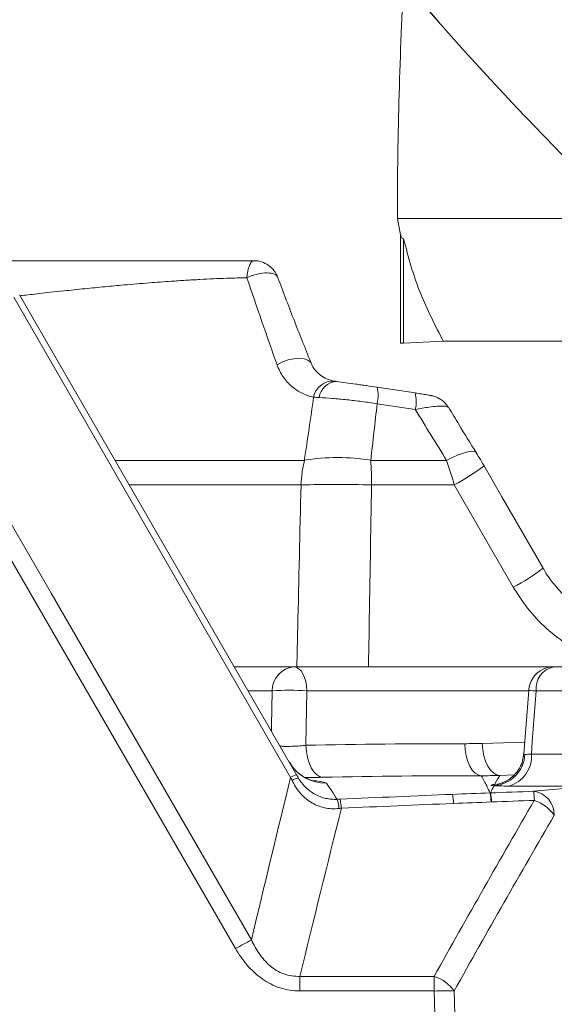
# Model space of a CAD drawing. Header units: millimetres. Extents: x 0 to 16820, y 0 to 11880.
# Tile 7 of 122: x 2358 to 2421, y 6747 to 6863. Entities that reach past the tile are written whole.
import ezdxf

# ---------------------------------------------------------------- set-up
doc = ezdxf.new("R2010")
doc.units = ezdxf.units.MM
doc.header["$LTSCALE"] = 20
doc.styles.add('SLDTEXTSTYLE0', font='TXT', dxfattribs={"width": 0.605})
doc.dimstyles.new('SLDDIMSTYLE0', dxfattribs={"dimtxt": 140, "dimasz": 100, "dimexe": 0, "dimexo": 0.0625, "dimgap": 35, "dimtad": 1, "dimtoh": 1, "dimdec": 0, "dimrnd": 1e-09, "dimzin": 12, "dimdsep": 46, "dimtxsty": 'SLDTEXTSTYLE0', "dimsah": 1, "dimcen": 0.09, "dimadec": 0, "dimazin": 0, "dimtfac": 1, "dimtofl": 0, "dimtmove": 0, "dimatfit": 3, "dimfxl": 1, "dimfrac": 2, "dimtolj": 1, "dimtzin": 12, "dimarcsym": 0})
doc.dimstyles.new('SLDDIMSTYLE1', dxfattribs={"dimtxt": 140, "dimasz": 100, "dimexe": 0, "dimexo": 0.0625, "dimgap": 35, "dimtad": 1, "dimtoh": 1, "dimdec": 1, "dimrnd": 1e-09, "dimzin": 12, "dimdsep": 46, "dimtxsty": 'SLDTEXTSTYLE0', "dimsah": 1, "dimcen": 0.09, "dimadec": 0, "dimazin": 0, "dimtfac": 1, "dimtofl": 0, "dimtmove": 0, "dimatfit": 3, "dimfxl": 1, "dimfrac": 2, "dimtolj": 1, "dimtzin": 12, "dimarcsym": 0})

# ---------------------------------------------------------------- blocks, each defined once
blk = doc.blocks.new('*D9')
at = {"color": 7, "linetype": 'Continuous', "lineweight": 0}
for p, q in [((844.96, 7139.47), (844.96, 4493.51)), ((2545.78, 6319.22), (2545.78, 4493.51)), ((844.96, 4523.51), (2545.78, 4523.51))]:
    blk.add_line(p, q, dxfattribs=at)
for points in [[(844.96, 4523.51), (944.96, 4508.51), (944.96, 4538.51)], [(2545.78, 4523.51), (2445.78, 4538.51), (2445.78, 4508.51)]]:
    blk.add_solid(points, dxfattribs=at)
at = {"color": 7, "linetype": 'Continuous', "lineweight": 0, "insert": (1481.5, 4703.98), "char_height": 140, "attachment_point": 1, "style": 'SLDTEXTSTYLE0'}
blk.add_mtext('1701', dxfattribs=at)
blk = doc.blocks.new('*D10')
at = {"color": 7, "linetype": 'Continuous', "lineweight": 0}
for p, q in [((1517.78, 7139.47), (1517.78, 4774.47)), ((2545.78, 6319.22), (2545.78, 4774.47)), ((1517.78, 4804.47), (2545.78, 4804.47))]:
    blk.add_line(p, q, dxfattribs=at)
for points in [[(1517.78, 4804.47), (1617.78, 4789.47), (1617.78, 4819.47)], [(2545.78, 4804.47), (2445.78, 4819.47), (2445.78, 4789.47)]]:
    blk.add_solid(points, dxfattribs=at)
at = {"color": 7, "linetype": 'Continuous', "lineweight": 0, "insert": (1817.9, 4984.94), "char_height": 140, "attachment_point": 1, "style": 'SLDTEXTSTYLE0'}
blk.add_mtext('1028', dxfattribs=at)

msp = doc.modelspace()

# ---------------------------------------------------------------- linework, layer by layer
at = {"color": 7, "linetype": 'Continuous', "lineweight": 0}
for p, q in [((2402.8, 6841.61), (2402.8, 6839.47)), ((2402.8, 6839.47), (2544.91, 6839.47)), ((2402.8, 6839.47), (2403.16, 6837.52)), ((2403.16, 6824.74), (2403.16, 6837.52)), ((2403.52, 6837.06), (2403.52, 6824.74)), ((2358.1, 6830.45), (2390.86, 6773.71)), ((2403.16, 6824.74), (2403.52, 6824.74)), ((2403.52, 6824.74), (2408.2, 6824.97)), ((2541.27, 6824.97), (2408.2, 6824.97)), ((2400.37, 6819.51), (2404.88, 6818.84)), ((2383.5, 6786.47), (2390.59, 6786.47)), ((2421.28, 6786.47), (2390.59, 6786.47)), ((2421.28, 6786.47), (2434.48, 6786.47)), ((2418.31, 6783.69), (2417.75, 6776.18))]:
    msp.add_line(p, q, dxfattribs=at)
at = {"color": 8, "linetype": 'Continuous', "lineweight": 0}
for p, q in [((2390.15, 6773.41), (2357.4, 6830.15)), ((2383.64, 6753.17), (2344.95, 6820.09)), ((2404.89, 6816.89), (2400.38, 6817.57)), ((2369.41, 6810.87), (2391.77, 6810.87)), ((2399.63, 6810.87), (2408.6, 6810.87)), ((2391.38, 6807.97), (2371.08, 6807.97)), ((2409.51, 6807.97), (2399.72, 6807.97)), ((2416.49, 6795.89), (2409.51, 6807.97)), ((2387.96, 6783.62), (2385.14, 6783.62)), ((2392.07, 6783.62), (2391.94, 6777.2)), ((2392.07, 6783.62), (2418.3, 6783.62)), ((2432.61, 6783.62), (2419.19, 6783.62)), ((2412.8, 6777.43), (2417.85, 6777.58)), ((2418.63, 6776.17), (2428.67, 6776.17)), ((2416.6, 6773.7), (2414.88, 6773.64)), ((2414.65, 6772.6), (2414.28, 6772.57)), ((2414.28, 6772.57), (2414.6, 6772.6)), ((2426.22, 6772.38), (2415.96, 6772.38)), ((2391.25, 6748.17), (2391.25, 6749.89)), ((2391.25, 6749.89), (2407.13, 6749.89)), ((2407.13, 6748.17), (2407.13, 6749.89)), ((2407.13, 6748.17), (2391.25, 6748.17)), ((2407.66, 6727.76), (2407.13, 6748.17)), ((2409.5, 6748.17), (2410.08, 6725.56))]:
    msp.add_line(p, q, dxfattribs=at)
at = {"color": 8, "linetype": 'Continuous', "lineweight": 0, "flags": 128}
for points in [[(2388.54, 6822.17), (2389.18, 6822.5), (2389.86, 6822.74), (2390.54, 6822.89), (2391.18, 6822.94), (2391.74, 6822.89), (2392.19, 6822.73), (2392.5, 6822.48), (2392.66, 6822.16)], [(2346.82, 6821.11), (2349.82, 6815.92), (2361.82, 6795.17), (2385.51, 6754.2)], [(2408.6, 6810.87), (2409.31, 6811.22), (2409.98, 6811.52), (2410.58, 6811.74), (2411.11, 6811.88), (2411.54, 6811.95), (2411.86, 6811.93), (2412.06, 6811.84), (2412.1, 6811.79)], [(2390.59, 6786.47), (2390.87, 6786.41), (2391.14, 6786.25), (2391.39, 6785.99), (2391.61, 6785.64), (2391.8, 6785.21), (2391.94, 6784.72), (2392.03, 6784.19), (2392.07, 6783.62)], [(2387.87, 6778.89), (2387.88, 6779.51), (2387.96, 6783.62)], [(2419.19, 6783.62), (2418.74, 6777.64), (2418.63, 6776.17)], [(2391.94, 6777.2), (2392.01, 6776.47), (2392.14, 6775.76), (2392.33, 6775.12), (2392.58, 6774.55), (2392.88, 6774.08), (2393.21, 6773.73), (2393.57, 6773.5), (2393.94, 6773.42)], [(2410.75, 6777.39), (2410.81, 6776.65), (2410.93, 6775.95), (2411.11, 6775.3), (2411.35, 6774.73), (2411.64, 6774.26), (2411.97, 6773.91), (2412.32, 6773.69), (2412.69, 6773.6)], [(2412.8, 6777.43), (2412.87, 6776.68), (2413.01, 6775.97), (2413.22, 6775.31), (2413.48, 6774.74), (2413.79, 6774.27), (2414.14, 6773.93), (2414.5, 6773.71), (2414.88, 6773.64)]]:
    msp.add_lwpolyline(points, dxfattribs=at)
at = {"color": 7, "linetype": 'Continuous', "lineweight": 0, "flags": 128}
msp.add_lwpolyline([(2420.02, 6798.12), (2415.13, 6806.58), (2413.04, 6810.21)], dxfattribs=at)
at = {"color": 7, "linetype": 'Continuous', "lineweight": 30}
for centre, radius, start, end in [((2720.78, 7139.47), 1875.82, 300, 180), ((2720.78, 7139.47), 417.89, 212.4693, 92.4693), ((3170.78, 6360.04), 975.82, 145.3311, 300)]:
    msp.add_arc(centre, radius, start, end, dxfattribs=at)
at = {"color": 7, "linetype": 'Continuous', "lineweight": 0}
for centre, radius, start, end in [((2930.05, 6839.47), 527.27, 176.6516, 179.7675), ((2421.28, 6783.47), 3, 90, 175.7271)]:
    msp.add_arc(centre, radius, start, end, dxfattribs=at)
at = {"color": 8, "linetype": 'Continuous', "lineweight": 0}
for centre, radius, start, end in [((2395.2, 6817.87), 2.38, 86.4687, 168.6292), ((2395.73, 6817.99), 2.22, 93.378, 172.0768), ((2396.62, 6818.52), 3.88, 345.8146, 14.7823), ((2401.13, 6817.85), 3.88, 345.8107, 14.7888), ((2405.64, 6807.49), 14.27, 166.289, 178.0508), ((2395.7, 6787.86), 23.35, 80.3137, 99.6863), ((2341.24, 6807.52), 58.49, 0.4459, 3.2855), ((2397.79, 6830.36), 25.26, 297.6317, 307.1227), ((2395.55, 6659.95), 148.08, 88.3846, 91.6154), ((2404.66, 6818.45), 25.48, 297.6647, 307.076), ((2390.77, 6783.66), 2.81, 93.7774, 180.7977), ((2421.79, 6783.9), 2.62, 101.2443, 186.0177), ((2390.02, 6753.22), 30.48, 86.1326, 93.8674), ((2386.84, 6352.96), 431.87, 85.7042, 85.8237), ((2413.94, 6776.35), 3.93, 273.8397, 356.8864), ((2415.07, 6775.84), 3.57, 284.4711, 5.2871), ((2394.32, 6777.71), 4.99, 210.0114, 270.9279), ((2391.43, 6771.41), 2.38, 103.8173, 122.4285), ((2391.18, 6771.75), 1.56, 93.2616, 123.564), ((2402.9, 6770.17), 6.52, 1.3452, 10.8373), ((2407.13, 6770.36), 6.73, 1.2253, 10.4101), ((2407.34, 6770.36), 6.58, 1.2556, 10.6578), ((2412.05, 6770.55), 6.93, 1.1727, 10.0973), ((2418.53, 6768.97), 2.81, 359.0171, 83.087), ((2392.64, 6769.66), 3.22, 1.2118, 20.9592), ((2390.19, 6769.58), 5.96, 1.7331, 12.1192), ((2417.49, 6766.24), 4.69, 34.9289, 71.599), ((2407.4, 6712.26), 47.31, 117.5651, 120.1465), ((2405.66, 6745.38), 4.75, 35.9487, 71.884), ((2408.32, 6709.51), 38.67, 88.2469, 91.7531)]:
    msp.add_arc(centre, radius, start, end, dxfattribs=at)
for centre, major_axis, ratio, start_param, end_param in [((3374.97, 5809.19), (-242.94, 1488.39), 0.766759, 0.75049, 0.768423), ((3377.33, 5809.35), (-244.3, 1485.19), 0.768216, 0.749296, 0.767229)]:
    msp.add_ellipse(centre, major_axis=major_axis, ratio=ratio, start_param=start_param, end_param=end_param, dxfattribs=at)
at = {"color": 7, "linetype": 'Continuous', "lineweight": 0}
for points, knots in [([(2403.52, 6837.06), (2403.46, 6837.04), (2403.34, 6836.98), (2403.22, 6837.34), (2403.16, 6837.52)], [0, 0, 0, 0, 0.496624, 1, 1, 1, 1]), ([(2408.2, 6824.97), (2407.26, 6826.81), (2405.82, 6829.59), (2404.37, 6833.74), (2403.81, 6835.95), (2403.52, 6837.06)], [0, 0, 0, 0, 0.491829, 0.744759, 1, 1, 1, 1]), ([(2351.42, 6834.47), (2352.13, 6834.47), (2353.83, 6834.47), (2356.79, 6834.47), (2360.55, 6834.47), (2364.83, 6834.47), (2369.59, 6834.47), (2374.71, 6834.47), (2380.19, 6834.47), (2383.93, 6834.47), (2385.81, 6834.47)], [0, 0, 0, 0, 0.072068, 0.174279, 0.276915, 0.4106, 0.54371, 0.675884, 0.836892, 1, 1, 1, 1]), ([(2385.81, 6834.47), (2386.11, 6834.47), (2386.42, 6834.42), (2387.01, 6834.23), (2387.28, 6834.09), (2387.78, 6833.74), (2388.01, 6833.53), (2388.38, 6833.04), (2388.53, 6832.76), (2388.63, 6832.47)], [0, 0, 0, 0, 0.25, 0.25, 0.5, 0.5, 0.75, 0.75, 1, 1, 1, 1]), ([(2388.65, 6832.44), (2389.31, 6830.68), (2389.97, 6828.95), (2391.31, 6825.51), (2391.99, 6823.82), (2392.66, 6822.16)], [0, 0, 0, 0, 0.5, 0.5, 1, 1, 1, 1]), ([(2392.66, 6822.16), (2392.81, 6821.85), (2392.99, 6821.59), (2393.4, 6821.14), (2393.62, 6820.96), (2394.33, 6820.5), (2394.84, 6820.33), (2395.34, 6820.24)], [0, 0, 0, 0, 0.25, 0.25, 0.5, 0.5, 1, 1, 1, 1]), ([(2395.6, 6820.2), (2395.94, 6820.15), (2396.3, 6820.1), (2397.06, 6820), (2397.45, 6819.94), (2398.06, 6819.85), (2398.27, 6819.82), (2398.69, 6819.76), (2398.9, 6819.73), (2399.53, 6819.64), (2399.95, 6819.58), (2400.37, 6819.51)], [0, 0, 0, 0, 0.25, 0.25, 0.5, 0.5, 0.625, 0.625, 0.75, 0.75, 1, 1, 1, 1]), ([(2408.78, 6817.14), (2408.71, 6817.25), (2408.54, 6817.54), (2408.17, 6817.89), (2407.74, 6818.18), (2407.36, 6818.36), (2407.07, 6818.46), (2406.88, 6818.5), (2406.74, 6818.53), (2406.5, 6818.58), (2406.02, 6818.66), (2405.4, 6818.76), (2405.01, 6818.82), (2404.88, 6818.83)], [0, 0, 0, 0, 0.079911, 0.200599, 0.303935, 0.388885, 0.453089, 0.491542, 0.528894, 0.601121, 0.762011, 0.924002, 1, 1, 1, 1]), ([(2412.1, 6811.79), (2411.42, 6812.88), (2410.31, 6814.66), (2409.23, 6816.46), (2408.81, 6817.15)], [0, 0, 0, 0, 0.612181, 1, 1, 1, 1]), ([(2413.04, 6810.21), (2412.84, 6810.55), (2412.53, 6811.09), (2412.21, 6811.6), (2412.1, 6811.78)], [0, 0, 0, 0, 0.641008, 1, 1, 1, 1]), ([(2425.47, 6792.68), (2425.13, 6792.87), (2424.16, 6793.42), (2422.74, 6794.61), (2421.29, 6796.21), (2420.38, 6797.4), (2420.05, 6798.09), (2420.03, 6798.12)], [0, 0, 0, 0, 0.153689, 0.430354, 0.707265, 0.983884, 1, 1, 1, 1]), ([(2417.7, 6776.19), (2417.68, 6775.92), (2417.63, 6775.34), (2417.27, 6774.53), (2416.77, 6773.82), (2416.21, 6773.31), (2415.66, 6772.96), (2415.17, 6772.74), (2414.83, 6772.64), (2414.65, 6772.6), (2414.58, 6772.59), (2414.59, 6772.59), (2414.59, 6772.59)], [0, 0, 0, 0, 0.133676, 0.294887, 0.438278, 0.56638, 0.678915, 0.772864, 0.847503, 0.902622, 0.963094, 1, 1, 1, 1]), ([(2392.87, 6772.98), (2392.88, 6772.98), (2392.89, 6772.98), (2392.73, 6773.02), (2392.37, 6773.13), (2391.84, 6773.37), (2391.18, 6773.8), (2390.52, 6774.4), (2390.19, 6774.93), (2390.03, 6775.17)], [0, 0, 0, 0, 0.111481, 0.279837, 0.4232, 0.560606, 0.703181, 0.863443, 1, 1, 1, 1]), ([(2393.94, 6773.42), (2393.44, 6773.41), (2392.78, 6773.39), (2392.04, 6773.39), (2391.85, 6773.38)], [0, 0, 0, 0, 0.744733, 1, 1, 1, 1])]:
    msp.add_open_spline(points, degree=3, knots=knots, dxfattribs=at)
at = {"color": 8, "linetype": 'Continuous', "lineweight": 0}
for points, knots in [([(2384.98, 6832.46), (2384.99, 6832.61), (2385.01, 6832.75), (2385.05, 6833.02), (2385.07, 6833.15), (2385.12, 6833.4), (2385.15, 6833.51), (2385.21, 6833.73), (2385.28, 6833.92), (2385.36, 6834.08), (2385.44, 6834.22), (2385.48, 6834.28), (2385.57, 6834.37), (2385.62, 6834.41), (2385.71, 6834.45), (2385.76, 6834.47), (2385.81, 6834.47)], [0, 0, 0, 0, 0.125, 0.125, 0.25, 0.25, 0.375, 0.375, 0.5, 0.625, 0.625, 0.75, 0.75, 0.875, 0.875, 1, 1, 1, 1]), ([(2384.98, 6832.46), (2385.38, 6832.64), (2385.8, 6832.78), (2386.63, 6832.98), (2387.02, 6833.03), (2387.72, 6833.02), (2388.02, 6832.97), (2388.46, 6832.77), (2388.6, 6832.62), (2388.64, 6832.44)], [0, 0, 0, 0, 0.25, 0.25, 0.5, 0.5, 0.75, 0.75, 1, 1, 1, 1]), ([(2384.98, 6832.46), (2384.19, 6832.44), (2382.89, 6832.41), (2381.02, 6832.33), (2379.41, 6832.25), (2377.73, 6832.15), (2375.74, 6832.02), (2373.3, 6831.84), (2370.68, 6831.62), (2368.13, 6831.39), (2365.74, 6831.15), (2363.6, 6830.93), (2361.82, 6830.74), (2360.49, 6830.59), (2359.39, 6830.47), (2358.64, 6830.38), (2358.26, 6830.34), (2358.17, 6830.33)], [0, 0, 0, 0, 0.087434, 0.143565, 0.201365, 0.260827, 0.321939, 0.413352, 0.52164, 0.603146, 0.692022, 0.7882, 0.850012, 0.903973, 0.950121, 0.988491, 1, 1, 1, 1]), ([(2388.54, 6822.17), (2387.95, 6823.85), (2387.35, 6825.54), (2386.17, 6828.97), (2385.57, 6830.71), (2384.98, 6832.46)], [0, 0, 0, 0, 0.5, 0.5, 1, 1, 1, 1]), ([(2392.87, 6818.34), (2392.64, 6818.39), (2392.41, 6818.45), (2391.97, 6818.6), (2391.74, 6818.7), (2391.1, 6819.01), (2390.69, 6819.28), (2390.12, 6819.76), (2389.93, 6819.94), (2389.58, 6820.32), (2389.42, 6820.53), (2388.98, 6821.17), (2388.73, 6821.65), (2388.54, 6822.17)], [0, 0, 0, 0, 0.125, 0.125, 0.25, 0.25, 0.5, 0.5, 0.625, 0.625, 0.75, 0.75, 1, 1, 1, 1]), ([(2400.38, 6817.57), (2399.78, 6817.66), (2399.18, 6817.75), (2398.28, 6817.86), (2397.98, 6817.9), (2397.39, 6817.97), (2397.09, 6818), (2396.21, 6818.09), (2395.65, 6818.15), (2394.56, 6818.23), (2394.03, 6818.27), (2393.53, 6818.29)], [0, 0, 0, 0, 0.25, 0.25, 0.375, 0.375, 0.5, 0.5, 0.75, 0.75, 1, 1, 1, 1]), ([(2408.76, 6817.13), (2408.75, 6817.16), (2408.71, 6817.25), (2408.28, 6817.29), (2407.53, 6817.28), (2406.42, 6817.16), (2405.45, 6816.99), (2404.89, 6816.89)], [0, 0, 0, 0, 0.118638, 0.323168, 0.516875, 0.71839, 1, 1, 1, 1]), ([(2390.89, 6786.47), (2390.92, 6788.02), (2391.09, 6795.19), (2391.25, 6802.36), (2391.38, 6807.97)], [0, 0, 0, 0, 0.216388, 1, 1, 1, 1]), ([(2399.72, 6807.97), (2399.63, 6802.36), (2399.51, 6795.19), (2399.39, 6788.02), (2399.36, 6786.47)], [0, 0, 0, 0, 0.78361, 1, 1, 1, 1]), ([(2428.85, 6786.54), (2428.04, 6786.76), (2426.16, 6787.26), (2423.41, 6788.68), (2420.69, 6790.65), (2418.31, 6793.05), (2417.1, 6794.94), (2416.49, 6795.89)], [0, 0, 0, 0, 0.158264, 0.368701, 0.579139, 0.789569, 1, 1, 1, 1]), ([(2388.9, 6777.1), (2389.04, 6777.09), (2389.46, 6777.06), (2390.29, 6777.07), (2391.21, 6777.12), (2391.73, 6777.18), (2391.94, 6777.2)], [0, 0, 0, 0, 0.146505, 0.460538, 0.775009, 1, 1, 1, 1]), ([(2417.74, 6776.18), (2417.74, 6776.18), (2417.68, 6776.15), (2417.78, 6776.14), (2417.87, 6776.13)], [0, 0, 0, 0, 0.0933126, 1, 1, 1, 1]), ([(2417.87, 6776.13), (2417.94, 6776.13), (2418.04, 6776.13), (2418.3, 6776.14), (2418.45, 6776.15), (2418.63, 6776.17)], [0, 0, 0, 0, 0.5, 0.5, 1, 1, 1, 1]), ([(2391.09, 6773.31), (2391.32, 6772.91), (2391.6, 6772.56), (2392.08, 6772.08), (2392.26, 6771.92), (2392.63, 6771.65), (2392.82, 6771.53), (2393.21, 6771.31), (2393.42, 6771.21), (2393.85, 6771.05), (2394.07, 6770.98), (2394.51, 6770.88), (2394.73, 6770.85), (2395.19, 6770.81), (2395.42, 6770.8), (2395.65, 6770.81)], [0, 0, 0, 0, 0.25, 0.25, 0.375, 0.375, 0.5, 0.5, 0.625, 0.625, 0.75, 0.75, 0.875, 0.875, 1, 1, 1, 1]), ([(2413.75, 6771.57), (2413.5, 6772.06), (2413.31, 6772.47), (2412.97, 6773.15), (2412.81, 6773.41), (2412.69, 6773.6)], [0, 0, 0, 0, 0.5, 0.5, 1, 1, 1, 1]), ([(2395.86, 6769.73), (2395.57, 6769.7), (2395.28, 6769.69), (2394.7, 6769.72), (2394.42, 6769.76), (2393.86, 6769.89), (2393.58, 6769.98), (2393.04, 6770.2), (2392.78, 6770.33), (2392.3, 6770.63), (2392.07, 6770.8), (2391.63, 6771.18), (2391.42, 6771.39), (2390.86, 6772.05), (2390.56, 6772.53), (2390.32, 6773.05)], [0, 0, 0, 0, 0.125, 0.125, 0.25, 0.25, 0.375, 0.375, 0.5, 0.5, 0.625, 0.625, 0.75, 0.75, 1, 1, 1, 1]), ([(2392.88, 6773.01), (2393.25, 6772.98), (2394.12, 6772.89), (2394.29, 6772.78), (2394.4, 6772.72)], [0, 0, 0, 0, 0.417044, 1, 1, 1, 1]), ([(2414.2, 6772.42), (2414.08, 6772.43), (2413.99, 6772.44), (2413.9, 6772.46), (2413.88, 6772.46), (2413.85, 6772.47), (2413.85, 6772.48), (2413.86, 6772.51), (2414.01, 6772.54), (2414.28, 6772.57)], [0, 0, 0, 0, 0.25, 0.25, 0.375, 0.375, 0.5, 0.5, 1, 1, 1, 1]), ([(2415.96, 6772.38), (2415.56, 6772.38), (2415.21, 6772.39), (2414.76, 6772.4), (2414.63, 6772.4), (2414.39, 6772.41), (2414.29, 6772.42), (2414.2, 6772.42)], [0, 0, 0, 0, 0.5, 0.5, 0.75, 0.75, 1, 1, 1, 1]), ([(2385.51, 6754.2), (2385.78, 6753.62), (2386.09, 6753.07), (2386.63, 6752.29), (2386.83, 6752.05), (2387.25, 6751.58), (2387.48, 6751.35), (2387.96, 6750.94), (2388.22, 6750.75), (2388.77, 6750.43), (2389.05, 6750.29), (2389.66, 6750.07), (2389.97, 6749.99), (2390.6, 6749.9), (2390.93, 6749.88), (2391.25, 6749.89)], [0, 0, 0, 0, 0.25, 0.25, 0.375, 0.375, 0.5, 0.5, 0.625, 0.625, 0.75, 0.75, 0.875, 0.875, 1, 1, 1, 1]), ([(2391.25, 6748.17), (2390.44, 6748.17), (2389.66, 6748.29), (2388.52, 6748.66), (2388.15, 6748.82), (2387.44, 6749.18), (2387.1, 6749.38), (2386.45, 6749.84), (2386.13, 6750.1), (2385.55, 6750.64), (2385.28, 6750.92), (2384.5, 6751.82), (2384.04, 6752.48), (2383.64, 6753.17)], [0, 0, 0, 0, 0.25, 0.25, 0.375, 0.375, 0.5, 0.5, 0.625, 0.625, 0.75, 0.75, 1, 1, 1, 1])]:
    msp.add_open_spline(points, degree=3, knots=knots, dxfattribs=at)
at = {"color": 7, "linetype": 'Continuous', "lineweight": 0}
for points in [[(2395.34, 6820.24), (2395.42, 6820.22), (2395.51, 6820.21), (2395.6, 6820.2)], [(2390.86, 6773.71), (2390.94, 6773.58), (2391.01, 6773.44), (2391.09, 6773.31)], [(2414.88, 6773.64), (2414.15, 6773.62), (2413.42, 6773.6), (2412.69, 6773.6)]]:
    msp.add_open_spline(points, degree=3, dxfattribs=at)
at = {"color": 8, "linetype": 'Continuous', "lineweight": 0}
for points in [[(2391.77, 6810.87), (2392.15, 6813.36), (2392.52, 6815.85), (2392.87, 6818.34)], [(2393.53, 6818.29), (2393.3, 6818.3), (2393.08, 6818.32), (2392.87, 6818.34)], [(2400.38, 6817.57), (2400.14, 6815.34), (2399.89, 6813.1), (2399.63, 6810.87)], [(2408.6, 6810.87), (2407.36, 6812.88), (2406.12, 6814.88), (2404.89, 6816.89)], [(2409.51, 6807.97), (2409.22, 6808.97), (2408.91, 6809.93), (2408.6, 6810.87)], [(2391.94, 6777.2), (2398.21, 6777.34), (2404.48, 6777.4), (2410.75, 6777.39)], [(2410.75, 6777.39), (2411.43, 6777.39), (2412.11, 6777.41), (2412.8, 6777.43)], [(2385.51, 6754.2), (2387.05, 6760.65), (2388.6, 6767.05), (2390.15, 6773.41)], [(2390.32, 6773.05), (2390.26, 6773.17), (2390.21, 6773.29), (2390.15, 6773.41)], [(2412.69, 6773.6), (2406.44, 6773.61), (2400.19, 6773.55), (2393.94, 6773.42)], [(2414.28, 6772.57), (2414.54, 6773.05), (2414.73, 6773.4), (2414.88, 6773.64)], [(2394.4, 6772.72), (2394.74, 6772.2), (2395.16, 6771.56), (2395.65, 6770.81)], [(2413.81, 6771.57), (2413.94, 6771.89), (2414.07, 6772.17), (2414.2, 6772.42)], [(2418.87, 6771.76), (2421.32, 6771.98), (2423.77, 6772.19), (2426.22, 6772.38)], [(2396.02, 6770.83), (2400.45, 6771.03), (2404.87, 6771.22), (2409.3, 6771.4)], [(2409.3, 6771.4), (2410.79, 6771.46), (2412.27, 6771.52), (2413.75, 6771.57)], [(2413.75, 6771.57), (2413.77, 6771.57), (2413.79, 6771.57), (2413.81, 6771.57)], [(2413.81, 6771.57), (2415.49, 6771.64), (2417.18, 6771.7), (2418.87, 6771.76)], [(2396.15, 6769.76), (2394.51, 6763.18), (2392.87, 6756.56), (2391.25, 6749.89)], [(2395.65, 6770.81), (2395.77, 6770.82), (2395.89, 6770.82), (2396.02, 6770.83)], [(2396.15, 6769.76), (2396.05, 6769.75), (2395.95, 6769.74), (2395.86, 6769.73)], [(2409.42, 6770.33), (2404.99, 6770.15), (2400.57, 6769.96), (2396.15, 6769.76)], [(2413.86, 6770.5), (2412.38, 6770.44), (2410.9, 6770.39), (2409.42, 6770.33)], [(2413.92, 6770.5), (2413.9, 6770.5), (2413.88, 6770.5), (2413.86, 6770.5)], [(2418.98, 6770.69), (2417.29, 6770.63), (2415.6, 6770.57), (2413.92, 6770.5)]]:
    msp.add_open_spline(points, degree=3, dxfattribs=at)

# ---------------------------------------------------------------- dimensions: what is measured, and where the dimension line sits
at = {"color": 7, "linetype": 'Continuous', "lineweight": 0}
for base, p1, dimstyle, picture, middle in [((2545.78, 4523.51), (844.96, 7139.47), 'SLDDIMSTYLE0', '*D9', (1695.37, 4523.51)), ((2545.78, 4804.47), (1517.78, 7139.47), 'SLDDIMSTYLE1', '*D10', (2031.78, 4804.47))]:
    dim = msp.add_linear_dim(base=base, p1=p1, p2=(2545.78, 6319.22), dimstyle=dimstyle, dxfattribs=at)
    dim.commit()
    dim.dimension.update_dxf_attribs({"geometry": picture, "text_midpoint": middle, "dimtype": 160})

doc.saveas('drawing.dxf')
